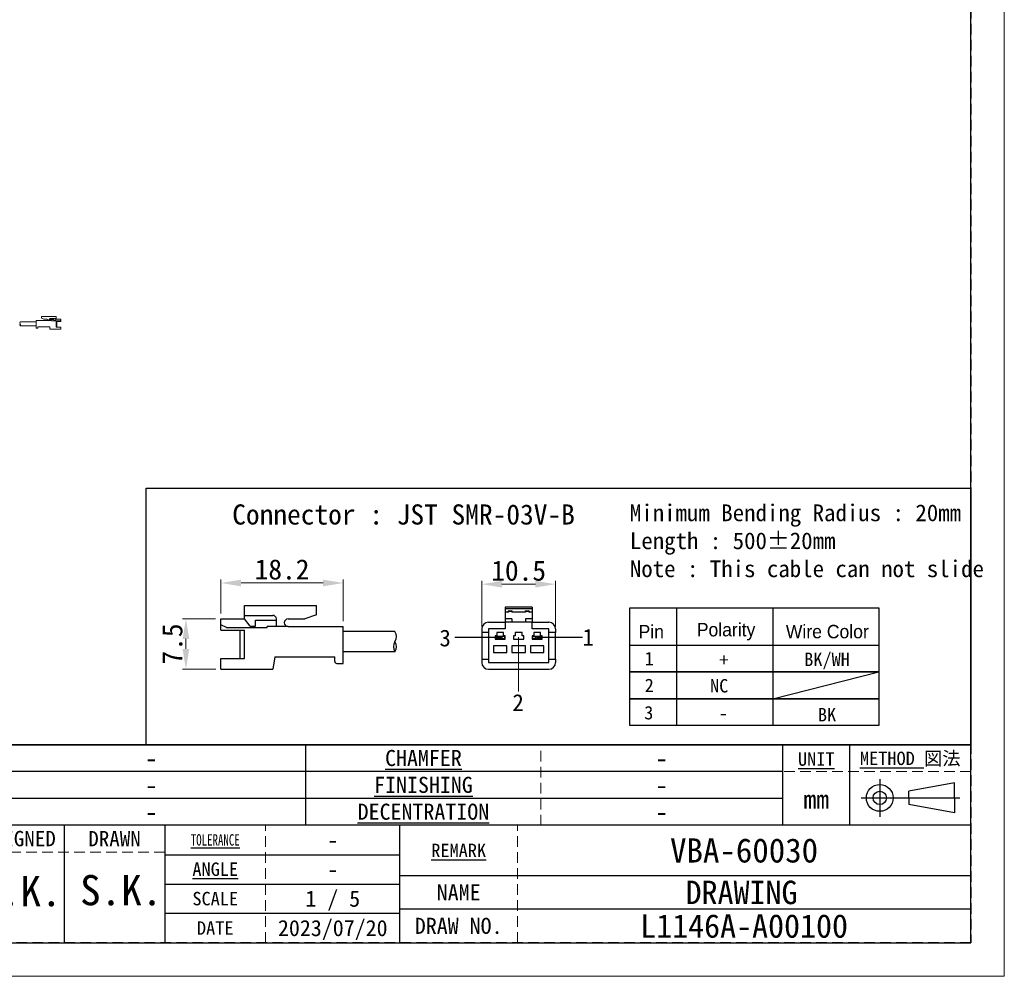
# Model space of a CAD drawing. Header units: millimetres. Extents: x -201 to 202, y 143 to 428.
# Tile 42 of 46: x 55 to 202, y 143 to 285. Entities that reach past the tile are written whole.
import ezdxf
from ezdxf.enums import TextEntityAlignment as Align

# ---------------------------------------------------------------- set-up
doc = ezdxf.new("R2010")
doc.units = ezdxf.units.MM
doc.header["$LTSCALE"] = 0.25
doc.linetypes.add('HIDDEN', pattern=[9.525, 6.35, -3.175])
for name, color, linetype, lineweight in [('CABLE', 7, 'Continuous', 20), ('DIMENSION', 6, 'Continuous', 9), ('TXT1', 5, 'Continuous', 15)]:
    doc.layers.add(name, color=color, linetype=linetype, lineweight=lineweight)
doc.layers.add('CABLE 3P', color=7, linetype='Continuous')
doc.layers.add('FORM', color=7, linetype='Continuous')
doc.layers.add('EMPTY LINE', color=252, linetype='Continuous', lineweight=0, plot=False)
doc.styles.add('(TNK)aSS', font='txt', dxfattribs={"width": 0.75, "oblique": 15, "height": 3.5})
doc.styles.get("Standard").update_dxf_attribs({"font": 'arial.ttf'})
doc.styles.add('takachi1', font='msgothic.ttc', dxfattribs={"height": 2.5})
doc.styles.add('VS Standard', font='msgothic.ttc', dxfattribs={"height": 3})
doc.styles.add('VS Standard(小)', font='txt', dxfattribs={"height": 2.4})
doc.dimstyles.new('TMIZO', dxfattribs={"dimscale": 0, "dimtxt": 3.5, "dimasz": 3, "dimexe": 0.5, "dimexo": 0.8, "dimgap": 0.5, "dimtad": 3, "dimtoh": 1, "dimdec": 1, "dimrnd": 0.005, "dimdsep": 46, "dimtxsty": '(TNK)aSS', "dimcen": 0, "dimclrd": 5, "dimclre": 5, "dimclrt": 5, "dimaunit": 1, "dimadec": 0, "dimazin": 2, "dimtfac": 1, "dimtdec": 1, "dimtmove": 0, "dimatfit": 3, "dimfxl": 1, "dimtzin": 0, "dimlwd": -1, "dimlwe": -1, "dimarcsym": 0})

# ---------------------------------------------------------------- blocks, each defined once
blk = doc.blocks.new('表題欄金物用_ver2.0.0')
at = {"layer": 'FORM', "color": 0}
for p, q in [((-11, 40.5), (-191, 40.5)), ((-110, 28.49), (-110, 40.5)), ((-39, 28.49), (-39, 40.49)), ((-29, 28.49), (-29, 40.49)), ((-11, 28.5), (-11, 40.5)), ((-39, 36.5), (-191, 36.5)), ((-24.54, 35.38), (-24.54, 29.78)), ((-13.42, 34.8), (-20.21, 33.59)), ((-13.42, 32.58), (-13.42, 34.8)), ((-39, 32.5), (-191, 32.5)), ((-27.34, 32.58), (-12.62, 32.58)), ((-20.21, 32.58), (-20.21, 33.59)), ((-20.21, 32.58), (-20.21, 31.57)), ((-13.42, 32.58), (-13.42, 30.35)), ((-13.42, 30.35), (-20.21, 31.57)), ((-11, 28.5), (-191, 28.5)), ((-146, 28.5), (-146, 11)), ((-131, 28.5), (-131, 11)), ((-96, 11), (-96, 28.5)), ((-11, 11), (-11, 28.5)), ((-131, 24.12), (-96, 24.12)), ((-96, 21), (-11, 21)), ((-131, 19.75), (-96, 19.75)), ((-96, 15.38), (-131, 15.38)), ((-11, 16), (-96, 16)), ((-191, 11), (-11, 11))]:
    blk.add_line(p, q, dxfattribs=at)
at = {"layer": 'FORM', "color": 0, "linetype": 'HIDDEN', "lineweight": 9}
for p, q in [((-75, 28.49), (-75, 40.49)), ((-11, 36.5), (-39, 36.5)), ((-116, 11), (-116, 28.5)), ((-78.5, 11), (-78.5, 28.5)), ((-131, 24.5), (-191, 24.5))]:
    blk.add_line(p, q, dxfattribs=at)
at = {"layer": 'FORM', "color": 0}
for radius in [2, 1]:
    blk.add_circle((-24.54, 32.58), radius, dxfattribs=at)
at = {"layer": 'FORM', "color": 0, "attachment_point": 5}
for s, insert, char_height, width, style in [('{\\LCHAMFER}   ', (-92.5, 38.5), 2.4, 35, 'VS Standard(小)'), ('{\\LMETHOD} 図法', (-20, 38.35), 2, 20, 'VS Standard'), ('{\\LUNIT}', (-34, 38.35), 2, 20, 'VS Standard'), ('{\\LFINISHING}', (-92.5, 34.5), 2.4, 35, 'VS Standard(小)'), ('mm', (-34, 32.35), 2.8, 20, 'VS Standard'), ('{\\LDECENTRATION} ', (-92.5, 30.5), 2.4, 35, 'VS Standard(小)'), ('{\\fＭＳ ゴシック|b0|i0|c128|p49;DESIGNED}', (-153.5, 26.5), 2.3, 15, 'VS Standard'), ('{\\fＭＳ ゴシック|b0|i0|c128|p49;DRAWN}', (-138.5, 26.5), 2.3, 15, 'VS Standard'), ('{\\W0.7;\\LTOLERANCE\\l }', (-123.5, 26.31), 1.7, 20, 'VS Standard(小)'), ('{\\LANGLE}', (-123.5, 21.94), 2, 14.9784, 'VS Standard(小)'), ('{\\fＭＳ ゴシック|b0|i0|c128|p49;NAME}', (-87.25, 18.5), 2.4, 15, 'VS Standard(小)'), ('SCALE', (-123.5, 17.56), 2, 15, 'VS Standard(小)'), ('{\\fＭＳ ゴシック|b0|i0|c128|p49;DRAW NO.}', (-87.25, 13.5), 2.4, 15, 'VS Standard(小)'), ('{\\fＭＳ ゴシック|b0|i0|c128|p49;DATE}', (-123.5, 13.19), 2, 15, 'VS Standard(小)')]:
    blk.add_mtext(s, dxfattribs=dict(at, insert=insert, char_height=char_height, width=width, style=style))
at = {"layer": 'FORM', "color": 0, "insert": (-87.25, 24.75), "char_height": 2, "width": 16, "attachment_point": 5, "line_spacing_factor": 0.8, "style": 'VS Standard'}
blk.add_mtext('\\pxsm0.9;{\\LREMARK}   ', dxfattribs=at)
at = {"layer": 'FORM', "color": 0}
for tag, height, style, p in [('材料', 2.8, 'VS Standard', (-133, 38.5)), ('一般面取', 2.8, 'VS Standard', (-57, 38.5)), ('処理', 2.8, 'VS Standard', (-133, 34.5)), ('仕上', 2.8, 'VS Standard', (-57, 34.5)), ('処理接点', 2.8, 'VS Standard', (-133, 30.5)), ('偏芯', 2.8, 'VS Standard', (-57, 30.5)), ('一般公差', 2.4, 'VS Standard(小)', (-106, 26.31)), ('適用（機種名）', 3.6, 'VS Standard', (-44.75, 24.75)), ('角度', 2.4, 'VS Standard(小)', (-106, 21.94)), ('NAME', 3.5, 'VS Standard', (-44.75, 18.5)), ('SCALE', 2.4, 'VS Standard(小)', (-106, 17.56)), ('DRAW_NO.', 3.5, 'VS Standard', (-44.75, 13.5)), ('DATE', 2.4, 'VS Standard(小)', (-106, 13.19))]:
    blk.add_attdef(tag, text='', height=height, dxfattribs=dict(at, style=style)).set_placement(p, align=Align.MIDDLE_CENTER)
at = {"layer": 'FORM', "color": 0, "style": 'VS Standard'}
for tag, p in [('APPROVED', (-182.5, 15.06)), ('CHECKED', (-167.5, 15.18)), ('DESIGNED', (-152.5, 15.09)), ('DRAWN', (-137.5, 15.23))]:
    blk.add_attdef(tag, text='', height=4.5, dxfattribs=at).set_placement(p, align=Align.BOTTOM_CENTER)
blk = doc.blocks.new('*D84')
at = {"layer": 'Defpoints', "color": 0}
for p in [(134.68, 201.16), (123.68, 193.99), (134.68, 193.99)]:
    blk.add_point(p, dxfattribs=at)
at = {"layer": 'DIMENSION', "color": 0}
for p, q in [((123.68, 194.79), (123.68, 201.66)), ((126.68, 201.16), (131.68, 201.16)), ((134.68, 194.79), (134.68, 201.66))]:
    blk.add_line(p, q, dxfattribs=at)
for points in [[(126.68, 201.66), (126.68, 200.66), (123.68, 201.16)], [(131.68, 200.66), (131.68, 201.66), (134.68, 201.16)]]:
    blk.add_solid(points, dxfattribs=at)
at = {"layer": 'DIMENSION', "color": 0, "insert": (129.18, 203.16), "char_height": 3, "attachment_point": 5, "style": 'VS Standard'}
blk.add_mtext('10.5', dxfattribs=at)
blk = doc.blocks.new('*D85')
at = {"layer": 'Defpoints', "color": 0}
for p in [(84.85, 196), (79.63, 188.51), (84.87, 188.51)]:
    blk.add_point(p, dxfattribs=at)
at = {"layer": 'DIMENSION', "color": 0}
for p, q in [((84.05, 196), (79.13, 196)), ((79.63, 193), (79.63, 191.51)), ((84.07, 188.51), (79.13, 188.51))]:
    blk.add_line(p, q, dxfattribs=at)
for points in [[(80.13, 193), (79.13, 193), (79.63, 196)], [(79.13, 191.51), (80.13, 191.51), (79.63, 188.51)]]:
    blk.add_solid(points, dxfattribs=at)
at = {"layer": 'DIMENSION', "color": 0, "insert": (77.63, 192.25), "char_height": 3, "attachment_point": 5, "rotation": 90, "style": 'VS Standard'}
blk.add_mtext('7.5', dxfattribs=at)
blk = doc.blocks.new('*D86')
at = {"layer": 'Defpoints', "color": 0}
for p in [(103.06, 201.34), (84.85, 195.98), (103.06, 194.86)]:
    blk.add_point(p, dxfattribs=at)
at = {"layer": 'DIMENSION', "color": 0}
for p, q in [((84.85, 196.78), (84.85, 201.84)), ((87.85, 201.34), (100.06, 201.34)), ((103.06, 195.66), (103.06, 201.84))]:
    blk.add_line(p, q, dxfattribs=at)
for points in [[(87.85, 201.84), (87.85, 200.84), (84.85, 201.34)], [(100.06, 200.84), (100.06, 201.84), (103.06, 201.34)]]:
    blk.add_solid(points, dxfattribs=at)
at = {"layer": 'DIMENSION', "color": 0, "insert": (93.95, 203.34), "char_height": 3, "attachment_point": 5, "style": 'VS Standard'}
blk.add_mtext('18.2', dxfattribs=at)

msp = doc.modelspace()

# ---------------------------------------------------------------- linework, layer by layer
at = {"layer": 'CABLE'}
for p, q in [((60.2872, 241.0473), (58.1472, 241.0473)), ((58.1472, 240.7683), (58.1472, 241.0473)), ((60.2872, 241.0473), (58.1472, 241.0473)), ((58.1472, 240.7683), (58.1472, 241.0473)), ((58.1472, 240.7683), (58.4929, 240.6473)), ((58.1472, 240.7683), (58.4929, 240.6473)), ((58.9925, 240.6473), (58.4929, 240.6473)), ((58.9925, 240.6473), (58.4929, 240.6473)), ((59.3426, 240.4217), (59.3426, 240.6525)), ((59.3426, 240.4217), (59.3426, 240.6525)), ((59.9676, 240.6112), (59.3426, 240.6112)), ((59.9676, 240.6112), (59.3426, 240.6112)), ((60.2872, 240.7532), (59.4406, 240.7532)), ((60.2872, 240.7532), (59.4406, 240.7532)), ((59.9676, 240.4368), (59.9676, 240.6112)), ((59.9676, 240.4368), (59.9676, 240.6112)), ((60.1205, 240.4368), (60.2872, 240.6473)), ((60.1205, 240.4368), (60.2872, 240.6473)), ((60.2872, 240.6473), (60.2872, 241.0473)), ((60.2872, 240.6473), (60.2872, 241.0473)), ((60.9918, 240.6473), (60.2872, 240.6473)), ((60.9918, 240.6473), (60.2872, 240.6473)), ((60.8241, 240.3919), (60.9918, 240.4702)), ((60.8241, 240.3919), (60.9918, 240.4702)), ((60.9918, 240.3099), (60.9918, 240.6473)), ((60.9918, 240.3099), (60.9918, 240.6473)), ((54.9476, 240.2213), (57.3518, 240.2213)), ((54.9476, 239.6213), (57.3518, 239.6213)), ((57.3518, 239.3217), (57.3518, 240.4217)), ((58.9925, 240.4217), (57.3518, 240.4217)), ((57.3518, 239.3217), (57.3518, 240.4217)), ((58.9925, 240.4217), (57.3518, 240.4217)), ((57.5428, 239.3217), (57.3518, 239.3217)), ((57.5428, 239.3217), (57.3518, 239.3217)), ((59.3918, 239.5217), (57.6028, 239.5217)), ((57.6028, 239.3817), (57.6028, 239.5217)), ((59.3918, 239.5217), (57.6028, 239.5217)), ((57.6028, 239.3817), (57.6028, 239.5217)), ((58.9925, 240.4217), (59.6198, 240.4217)), ((58.9925, 240.4217), (59.6198, 240.4217)), ((59.3918, 239.2073), (59.3918, 239.5217)), ((59.3918, 239.2073), (59.3918, 239.5217)), ((60.9918, 239.1473), (59.4518, 239.1473)), ((60.9918, 239.1473), (59.4518, 239.1473)), ((59.6198, 240.3919), (59.6198, 240.4217)), ((59.6198, 240.3919), (59.6198, 240.4217)), ((60.8241, 240.3919), (59.6198, 240.3919)), ((60.8241, 240.3919), (59.6198, 240.3919)), ((60.1205, 240.4368), (59.9676, 240.4368)), ((60.1205, 240.4368), (59.9676, 240.4368)), ((60.2872, 239.4715), (60.2872, 240.3099)), ((60.9918, 240.3099), (60.2872, 240.3099)), ((60.2872, 239.4715), (60.2872, 240.3099)), ((60.9918, 240.3099), (60.2872, 240.3099)), ((60.9918, 239.4715), (60.2872, 239.4715)), ((60.9918, 239.4715), (60.2872, 239.4715)), ((60.4177, 239.4715), (60.4177, 240.3099)), ((60.4177, 239.4715), (60.4177, 240.3099)), ((60.9918, 239.1473), (60.9918, 239.4715)), ((60.9918, 239.1473), (60.9918, 239.4715))]:
    msp.add_line(p, q, dxfattribs=at)
for centre, radius, start, end in [((58.9925, 240.5345), 0.1128, 270, 90), ((58.9925, 240.5345), 0.1128, 270, 90), ((59.4433, 240.6525), 0.1007, 88.464768, 180), ((59.4433, 240.6525), 0.1007, 88.464768, 180), ((55.2201, 239.7739), 0.3123, 150.752111, 209.247889), ((55.2008, 240.0739), 0.293, 149.796415, 210.203585), ((54.675, 239.7739), 0.3123, 330.752111, 29.247889), ((57.5428, 239.3817), 0.06, 270, 0), ((57.5428, 239.3817), 0.06, 270, 0), ((59.4518, 239.2073), 0.06, 180, 270), ((59.4518, 239.2073), 0.06, 180, 270)]:
    msp.add_arc(centre, radius, start, end, dxfattribs=at)
at = {"layer": 'CABLE 3P'}
for p, q in [((88.3742, 197.9786), (99.0742, 197.9786)), ((88.3742, 195.9786), (88.3742, 197.9786)), ((88.3742, 197.9786), (99.0742, 197.9786)), ((88.3742, 195.9786), (88.3742, 197.9786)), ((99.0742, 196.5832), (99.0742, 197.9786)), ((88.3742, 196.5079), (92.6074, 196.5079)), ((88.3742, 196.5079), (92.6074, 196.5079)), ((99.0742, 196.5832), (97.3459, 195.9786)), ((99.0742, 196.5832), (97.3459, 195.9786)), ((131.1842, 197.7381), (127.1842, 197.7381)), ((127.1842, 197.7381), (127.1842, 197.5089)), ((131.1842, 197.5089), (127.1842, 197.5089)), ((127.1842, 197.5089), (127.1842, 196.9881)), ((127.6842, 196.9881), (127.1842, 196.9881)), ((127.1842, 196.9881), (127.1842, 195.9881)), ((127.5842, 196.9881), (127.5842, 196.9972)), ((127.7842, 197.1881), (127.6842, 197.0881)), ((127.6842, 197.0881), (127.6842, 196.9881)), ((128.1842, 197.0881), (127.6842, 197.0881)), ((127.7842, 197.1972), (127.7842, 197.1881)), ((127.7842, 197.1972), (128.0842, 197.1972)), ((127.7842, 197.1881), (128.0842, 197.1881)), ((128.0842, 197.1972), (128.0842, 197.1881)), ((128.0842, 197.1881), (128.1842, 197.0881)), ((128.1842, 197.0881), (128.1842, 196.9881)), ((130.1842, 196.9881), (128.1842, 196.9881)), ((128.2842, 196.9972), (128.2842, 196.9881)), ((130.0842, 196.9881), (130.0842, 196.9972)), ((130.2842, 197.1881), (130.1842, 197.0881)), ((130.1842, 197.0881), (130.1842, 196.9881)), ((130.6842, 197.0881), (130.1842, 197.0881)), ((130.2842, 197.1972), (130.2842, 197.1881)), ((130.2842, 197.1972), (130.5842, 197.1972)), ((130.2842, 197.1881), (130.5842, 197.1881)), ((130.5842, 197.1972), (130.5842, 197.1881)), ((130.5842, 197.1881), (130.6842, 197.0881)), ((130.6842, 197.0881), (130.6842, 196.9881)), ((131.1842, 196.9881), (130.6842, 196.9881)), ((130.7842, 196.9972), (130.7842, 196.9881)), ((131.1842, 197.7381), (131.1842, 197.5089)), ((131.1842, 197.5089), (131.1842, 196.9881)), ((131.1842, 196.9881), (131.1842, 195.9881)), ((84.851, 194.2916), (84.851, 195.9786)), ((84.851, 195.9786), (88.3742, 195.9786)), ((84.851, 194.2916), (84.851, 195.9786)), ((84.851, 195.9786), (88.3742, 195.9786)), ((85.6899, 194.7015), (84.851, 195.0927)), ((85.6899, 194.7015), (84.851, 195.0927)), ((89.2077, 194.9259), (88.3742, 195.9786)), ((89.2077, 194.9259), (88.3742, 195.9786)), ((89.9722, 194.9259), (89.9722, 195.7978)), ((89.9722, 195.7978), (93.0974, 195.7978)), ((89.9722, 194.9259), (89.9722, 195.7978)), ((89.9722, 195.7978), (93.0974, 195.7978)), ((93.0974, 194.8505), (93.0974, 196.0045)), ((93.0974, 194.8505), (93.0974, 196.0045)), ((94.8476, 195.9786), (97.3459, 195.9786)), ((94.8476, 195.9786), (97.3459, 195.9786)), ((124.6842, 195.4881), (127.1842, 195.4881)), ((128.1842, 195.9881), (127.1842, 195.9881)), ((127.1842, 195.9881), (127.1842, 195.4881)), ((127.1842, 195.4881), (127.1842, 194.4881)), ((128.1842, 195.4881), (127.1842, 195.4881)), ((128.1842, 195.9881), (128.1842, 195.4881)), ((130.1842, 195.4881), (128.1842, 195.4881)), ((131.1842, 195.9881), (130.1842, 195.9881)), ((130.1842, 195.9881), (130.1842, 195.4881)), ((131.1842, 195.4881), (130.1842, 195.4881)), ((131.1842, 195.9881), (131.1842, 195.4881)), ((131.1842, 194.4881), (131.1842, 195.4881)), ((131.1842, 195.4881), (133.6842, 195.4881)), ((84.851, 194.2916), (88.3742, 194.2916)), ((84.851, 194.2916), (88.3742, 194.2916)), ((85.6899, 194.7015), (91.711, 194.7015)), ((85.6899, 194.7015), (91.711, 194.7015)), ((87.7218, 190.0996), (87.7218, 194.2916)), ((87.7218, 190.0996), (87.7218, 194.2916)), ((88.3742, 190.0996), (88.3742, 194.2916)), ((88.3742, 190.0996), (88.3742, 194.2916)), ((89.2077, 194.9259), (89.9722, 194.9259)), ((89.2077, 194.9259), (89.9722, 194.9259)), ((94.8476, 194.8505), (91.711, 194.8505)), ((91.711, 194.7015), (91.711, 194.8505)), ((94.8476, 194.8505), (91.711, 194.8505)), ((91.711, 194.7015), (91.711, 194.8505)), ((94.8476, 194.8505), (103.051, 194.8505)), ((94.8476, 194.8505), (103.051, 194.8505)), ((103.051, 189.3505), (103.051, 194.8505)), ((103.051, 189.3505), (103.051, 194.8505)), ((110.7651, 194.1005), (103.051, 194.1005)), ((123.6842, 194.4881), (123.6842, 193.9881)), ((124.6842, 193.9881), (123.6842, 193.9881)), ((123.6842, 193.9881), (123.6842, 189.9881)), ((124.6842, 194.4881), (124.6842, 193.9881)), ((127.1842, 194.4881), (124.6842, 194.4881)), ((124.6842, 193.9881), (124.6842, 189.9881)), ((126.9342, 193.9881), (125.9342, 193.9881)), ((125.9342, 193.9881), (125.9342, 193.4881)), ((126.9342, 193.4881), (126.9342, 193.9881)), ((128.6842, 193.9881), (128.6842, 193.4881)), ((129.6842, 193.9881), (128.6842, 193.9881)), ((129.6842, 193.4881), (129.6842, 193.9881)), ((133.6842, 194.4881), (131.1842, 194.4881)), ((132.4342, 193.9881), (131.4342, 193.9881)), ((131.4342, 193.9881), (131.4342, 193.4881)), ((132.4342, 193.4881), (132.4342, 193.9881)), ((133.6842, 193.9881), (133.6842, 194.4881)), ((134.6842, 193.9881), (133.6842, 193.9881)), ((133.6842, 189.9881), (133.6842, 193.9881)), ((134.6842, 194.4881), (134.6842, 193.9881)), ((134.6842, 189.9881), (134.6842, 193.9881)), ((126.3144, 193.2381), (119.6761, 193.2381)), ((125.9342, 193.4881), (125.6842, 193.4881)), ((125.6842, 193.4881), (125.6842, 192.9881)), ((125.6842, 192.9881), (127.1842, 192.9881)), ((125.8092, 193.0381), (125.8092, 193.4381)), ((125.8092, 193.4381), (126.2842, 193.4381)), ((126.2842, 193.0381), (125.8092, 193.0381)), ((126.2842, 193.4381), (126.1842, 193.3381)), ((126.3842, 193.3381), (126.1842, 193.3381)), ((126.1842, 193.1381), (126.1842, 193.3381)), ((126.1842, 193.1381), (126.3842, 193.1381)), ((126.1842, 193.1381), (126.2842, 193.0381)), ((126.2842, 193.4381), (126.4342, 193.4381)), ((126.4342, 193.0381), (126.2842, 193.0381)), ((126.4342, 193.4144), (126.3842, 193.3381)), ((126.3842, 193.3381), (126.3842, 193.1381)), ((126.3842, 193.1381), (126.4342, 193.0618)), ((126.4342, 193.4381), (126.4342, 193.4144)), ((126.4342, 193.4381), (126.5842, 193.4381)), ((126.4842, 193.3381), (126.4342, 193.4144)), ((126.4342, 193.0618), (126.4842, 193.1381)), ((126.4342, 193.0618), (126.4342, 193.0381)), ((126.5842, 193.0381), (126.4342, 193.0381)), ((126.4842, 193.1381), (126.4842, 193.3381)), ((126.6842, 193.3381), (126.4842, 193.3381)), ((126.4842, 193.1381), (126.6842, 193.1381)), ((126.6842, 193.3381), (126.5842, 193.4381)), ((126.5842, 193.4381), (127.0592, 193.4381)), ((126.5842, 193.0381), (126.6842, 193.1381)), ((127.0592, 193.0381), (126.5842, 193.0381)), ((126.6842, 193.3381), (126.6842, 193.1381)), ((127.1842, 193.4881), (126.9342, 193.4881)), ((127.0592, 193.4381), (127.0592, 193.0381)), ((127.1842, 192.9881), (127.1842, 193.4881)), ((128.4342, 193.4881), (128.4342, 192.9881)), ((128.6842, 193.4881), (128.4342, 193.4881)), ((128.4342, 192.9881), (129.9342, 192.9881)), ((129.9342, 193.4881), (129.6842, 193.4881)), ((129.9342, 192.9881), (129.9342, 193.4881)), ((131.4342, 193.4881), (131.1842, 193.4881)), ((131.1842, 193.4881), (131.1842, 192.9881)), ((131.1842, 192.9881), (132.6842, 192.9881)), ((131.3092, 193.0381), (131.3092, 193.4381)), ((131.3092, 193.4381), (131.7842, 193.4381)), ((131.7842, 193.0381), (131.3092, 193.0381)), ((131.7842, 193.4381), (131.6842, 193.3381)), ((131.8842, 193.3381), (131.6842, 193.3381)), ((131.6842, 193.1381), (131.6842, 193.3381)), ((131.6842, 193.1381), (131.8842, 193.1381)), ((131.6842, 193.1381), (131.7842, 193.0381)), ((131.7842, 193.4381), (131.9342, 193.4381)), ((131.9342, 193.0381), (131.7842, 193.0381)), ((131.9342, 193.4144), (131.8842, 193.3381)), ((131.8842, 193.3381), (131.8842, 193.1381)), ((131.8842, 193.1381), (131.9342, 193.0618)), ((131.9342, 193.4381), (131.9342, 193.4144)), ((131.9342, 193.4381), (132.0842, 193.4381)), ((131.9842, 193.3381), (131.9342, 193.4144)), ((131.9342, 193.0618), (131.9842, 193.1381)), ((131.9342, 193.0618), (131.9342, 193.0381)), ((132.0842, 193.0381), (131.9342, 193.0381)), ((131.9842, 193.1381), (131.9842, 193.3381)), ((132.1842, 193.3381), (131.9842, 193.3381)), ((131.9842, 193.1381), (132.1842, 193.1381)), ((138.6881, 193.2381), (132.0498, 193.2381)), ((132.1842, 193.3381), (132.0842, 193.4381)), ((132.0842, 193.4381), (132.5592, 193.4381)), ((132.0842, 193.0381), (132.1842, 193.1381)), ((132.5592, 193.0381), (132.0842, 193.0381)), ((132.1842, 193.3381), (132.1842, 193.1381)), ((132.6842, 193.4881), (132.4342, 193.4881)), ((132.5592, 193.4381), (132.5592, 193.0381)), ((132.6842, 192.9881), (132.6842, 193.4881)), ((110.7651, 191.1005), (103.051, 191.1005)), ((127.4342, 191.9881), (125.4342, 191.9881)), ((125.4342, 191.9881), (125.4342, 190.9881)), ((125.4342, 190.9881), (127.4342, 190.9881)), ((127.4342, 190.9881), (127.4342, 191.9881)), ((130.1842, 191.9881), (128.1842, 191.9881)), ((128.1842, 191.9881), (128.1842, 190.9881)), ((128.1842, 190.9881), (130.1842, 190.9881)), ((130.1842, 190.9881), (130.1842, 191.9881)), ((130.9342, 191.9881), (130.9342, 190.9881)), ((132.9342, 191.9881), (130.9342, 191.9881)), ((130.9342, 190.9881), (132.9342, 190.9881)), ((132.9342, 190.9881), (132.9342, 191.9881)), ((84.851, 188.4786), (84.851, 190.0996)), ((84.851, 190.0996), (88.3742, 190.0996)), ((84.851, 188.4786), (84.851, 190.0996)), ((84.851, 190.0996), (88.3742, 190.0996)), ((92.851, 190.3505), (92.551, 188.4786)), ((92.851, 190.3505), (101.7959, 190.3505)), ((92.851, 190.3505), (101.7959, 190.3505)), ((101.7959, 189.6505), (101.7959, 190.3505)), ((101.7959, 189.6505), (101.7959, 190.3505)), ((102.0959, 189.3505), (103.051, 189.3505)), ((102.0959, 189.3505), (103.051, 189.3505)), ((123.6842, 189.9881), (124.6842, 189.9881)), ((123.6842, 189.9881), (123.6842, 189.4881)), ((124.6842, 189.9881), (124.6842, 189.4881)), ((124.6842, 189.4881), (133.6842, 189.4881)), ((133.6842, 189.9881), (134.6842, 189.9881)), ((133.6842, 189.4881), (133.6842, 189.9881)), ((134.6842, 189.9881), (134.6842, 189.4881)), ((84.851, 188.4786), (92.551, 188.4786)), ((84.851, 188.4786), (92.551, 188.4786)), ((124.6842, 188.4881), (133.6842, 188.4881))]:
    msp.add_line(p, q, dxfattribs=at)
for centre, radius, start, end in [((92.5939, 196.0045), 0.5035, 0, 91.535232), ((92.5939, 196.0045), 0.5035, 0, 91.535232), ((127.7842, 196.9972), 0.2, 90, 180), ((127.5886, 197.0928), 0.0958, 267.402573, 357.142919), ((128.0842, 196.9972), 0.2, 0, 90), ((128.2799, 197.0928), 0.0958, 182.857163, 272.597478), ((130.2842, 196.9972), 0.2, 90, 180), ((130.0886, 197.0928), 0.0958, 267.402651, 357.142841), ((130.5842, 196.9972), 0.2, 0, 90), ((130.7799, 197.0928), 0.0958, 182.857274, 272.597233), ((94.8476, 195.4146), 0.5641, 90, 270), ((94.8476, 195.4146), 0.5641, 90, 270), ((124.6842, 194.4881), 1, 90, 180), ((133.6842, 194.4881), 1, 0, 90), ((109.5651, 193.3505), 1.4151, 327.994617, 32.005383), ((111.9651, 191.8505), 1.4151, 147.994617, 212.005383), ((109.5651, 191.8505), 1.4151, 327.994617, 32.005383), ((102.0959, 189.6505), 0.3, 180, 270), ((102.0959, 189.6505), 0.3, 180, 270), ((124.6842, 189.4881), 1, 180, 270), ((133.6842, 189.4881), 1, 270, 0)]:
    msp.add_arc(centre, radius, start, end, dxfattribs=at)
at = {"layer": 'DIMENSION'}
msp.add_line((129.1569, 193.2711), (129.1569, 185.1552), dxfattribs=at)
at = {"layer": 'EMPTY LINE'}
for p, q in [((201.5, 142.75), (201.5, 427.75)), ((-201.5, 142.75), (201.5, 142.75))]:
    msp.add_line(p, q, dxfattribs=at)
at = {"layer": 'FORM'}
for p, q in [((145.7445, 197.6145), (182.8359, 197.6145)), ((145.7445, 192.0883), (145.7445, 197.6145)), ((152.6812, 197.6145), (152.6812, 180.0883)), ((167.0331, 197.6145), (167.0331, 180.0883)), ((182.8359, 197.6145), (182.8359, 180.0883)), ((167.0331, 184.0883), (182.8359, 188.0883))]:
    msp.add_line(p, q, dxfattribs=at)
at = {"layer": 'FORM', "linetype": 'HIDDEN'}
msp.add_lwpolyline([(-196.5, 422.75), (196.5, 422.75), (196.5, 147.75), (-196.5, 147.75)], close=True, dxfattribs=at)
at = {"layer": 'FORM'}
for points in [[(-196.5, 422.75), (-196.5, 147.75), (-78.5, 147.75), (-78.5, 159.75), (16.5, 159.75), (16.5, 177.25), (196.5, 177.25), (196.5, 422.75), (-196.5, 422.75)], [(73.6918, 215.458), (196.5, 215.458), (196.5, 177.25), (73.6918, 177.25)]]:
    msp.add_lwpolyline(points, close=True, dxfattribs=at)
for points in [[(182.8359, 188.0883), (145.7445, 188.0883), (145.7445, 192.0883), (182.8359, 192.0883)], [(182.8359, 184.0883), (145.7445, 184.0883), (145.7445, 188.0883), (182.8359, 188.0883)], [(182.8359, 180.0883), (145.7445, 180.0883), (145.7445, 184.0883), (182.8359, 184.0883)]]:
    msp.add_lwpolyline(points, dxfattribs=at)

# ---------------------------------------------------------------- block references
ref = msp.add_blockref('表題欄金物用_ver2.0.0', (207.5, 136.75), dxfattribs=at)
ref.add_attrib('材料', '-', dxfattribs={"layer": 'EMPTY LINE', "color": 0, "height": 2.8, "style": 'VS Standard'}).set_placement((74.5, 175.25), align=Align.MIDDLE_CENTER)
ref.add_attrib('処理', '-', dxfattribs={"color": 0, "height": 2.8, "style": 'VS Standard'}).set_placement((74.5, 171.25), align=Align.MIDDLE_CENTER)
ref.add_attrib('処理接点', '-', dxfattribs={"color": 0, "height": 2.8, "style": 'VS Standard'}).set_placement((74.5, 167.25), align=Align.MIDDLE_CENTER)
ref.add_attrib('一般面取', '-', dxfattribs={"color": 0, "height": 2.8, "style": 'VS Standard'}).set_placement((150.5, 175.2468), align=Align.MIDDLE_CENTER)
ref.add_attrib('仕上', '-', dxfattribs={"color": 0, "height": 2.8, "style": 'VS Standard'}).set_placement((150.5, 171.2468), align=Align.MIDDLE_CENTER)
ref.add_attrib('偏芯', '-', dxfattribs={"color": 0, "height": 2.8, "style": 'VS Standard'}).set_placement((150.5, 167.2468), align=Align.MIDDLE_CENTER)
ref.add_attrib('一般公差', '-', dxfattribs={"color": 0, "height": 2.4, "style": 'VS Standard(小)'}).set_placement((101.5, 163.0625), align=Align.MIDDLE_CENTER)
ref.add_attrib('角度', '-', dxfattribs={"color": 0, "height": 2.4, "style": 'VS Standard(小)'}).set_placement((101.5, 158.6875), align=Align.MIDDLE_CENTER)
ref.add_attrib('SCALE', '1 / 5', dxfattribs={"color": 0, "height": 2.4, "style": 'VS Standard(小)'}).set_placement((101.5, 154.3125), align=Align.MIDDLE_CENTER)
ref.add_attrib('DATE', '2023/07/20', dxfattribs={"color": 0, "height": 2.4, "style": 'VS Standard(小)'}).set_placement((101.5, 149.9375), align=Align.MIDDLE_CENTER)
ref.add_attrib('適用（機種名）', 'VBA-60030', dxfattribs={"color": 0, "height": 3.6, "style": 'VS Standard'}).set_placement((162.75, 161.5), align=Align.MIDDLE_CENTER)
ref.add_attrib('NAME', 'DRAWING ', dxfattribs={"color": 0, "height": 3.5, "style": 'VS Standard'}).set_placement((163.5595, 155.25), align=Align.MIDDLE_CENTER)
ref.add_attrib('DRAW_NO.', 'L1146A-A00100', dxfattribs={"color": 0, "height": 3.5, "style": 'VS Standard'}).set_placement((162.75, 150.25), align=Align.MIDDLE_CENTER)
ref.add_attrib('DESIGNED', 'S.K.', dxfattribs={"color": 0, "height": 4.5, "style": 'VS Standard'}).set_placement((55, 151.8412), align=Align.BOTTOM_CENTER)
ref.add_attrib('DRAWN', 'S.K.', dxfattribs={"color": 0, "height": 4.5, "style": 'VS Standard'}).set_placement((69.9999, 151.985), align=Align.BOTTOM_CENTER)

# ---------------------------------------------------------------- texts
at = {"layer": 'DIMENSION', "style": 'takachi1'}
for s, p in [('3', (117.3825, 191.8971)), ('1', (138.6881, 191.9999)), ('2', (128.2512, 182.2775))]:
    msp.add_text(s, height=2.5, dxfattribs=at).set_placement(p)
at = {"layer": 'TXT1', "style": 'takachi1'}
msp.add_text('NC', height=2, dxfattribs=at).set_placement((157.6796, 185.029))
at = {"layer": 'TXT1', "attachment_point": 1, "style": 'VS Standard'}
for s, insert, char_height, width in [('Connector : JST SMR-03V-B', (86.5299, 213.0457), 3, 49.429299), ('Minimum Bending Radius : 20mm\\PLength : 500%%p20mm\\PNote : This cable can not slide', (145.7445, 213.0457), 2.5, 61.656869)]:
    msp.add_mtext(s, dxfattribs=dict(at, insert=insert, char_height=char_height, width=width))
at = {"layer": 'TXT1', "char_height": 2, "attachment_point": 5}
for s, insert, width in [('\\fMS PGothic|b0|i0|c128|p50;Pin', (148.9244, 194.0883), 8), ('\\fMS PGothic|b0|i0|c128|p50;Polarity', (160.0663, 194.0883), 28), ('\\fMS PGothic|b0|i0|c128|p50;Wire Color', (175.1448, 194.0883), 32), ('\\fＭＳ ゴシック|b0|i0;1', (148.6275, 190.0883), 8), ('\\fMS Gothic|b0|i0|c128|p49;BK/WH', (175.1019, 189.7205), 32), ('\\fMS Gothic|b0|i0|c128|p49;+', (159.7466, 189.8914), 28), ('\\fＭＳ ゴシック|b0|i0;2', (148.6275, 186.0883), 8), ('\\fＭＳ ゴシック|b0|i0;3\\P', (148.5559, 182.0035), 8), ('\\fMS Gothic|b0|i0|c128|p49;BK', (175.1019, 181.7205), 32), ('\\fMS Gothic|b0|i0|c128|p49;-', (159.6584, 181.9428), 28)]:
    msp.add_mtext(s, dxfattribs=dict(at, insert=insert, width=width))

# ---------------------------------------------------------------- dimensions: what is measured, and where the dimension line sits
at = {"layer": 'DIMENSION'}
dim = msp.add_linear_dim(base=(103.0551, 201.3366), p1=(84.8527, 195.9814), p2=(103.0551, 194.8557), dimstyle='TMIZO', override={"dimscale": 1, "dimtoh": 0, "dimtxsty": 'VS Standard', "dimclrd": 0, "dimclre": 0, "dimclrt": 0}, dxfattribs=at)
dim.commit()
dim.dimension.update_dxf_attribs({"geometry": '*D86', "text_midpoint": (93.9539, 203.3372)})
dim = msp.add_linear_dim(base=(134.684, 201.1618), p1=(123.6779, 193.9903), p2=(134.684, 193.9913), text='10.5', dimstyle='TMIZO', override={"dimscale": 1, "dimtoh": 0, "dimtxsty": 'VS Standard', "dimclrd": 0, "dimclre": 0, "dimclrt": 0}, dxfattribs=at)
dim.commit()
dim.dimension.update_dxf_attribs({"geometry": '*D84', "text_midpoint": (129.1809, 203.1623)})
dim = msp.add_linear_dim(base=(79.6295, 188.5082), p1=(84.8484, 196.0009), p2=(84.8721, 188.5082), angle=90, dimstyle='TMIZO', override={"dimscale": 1, "dimtoh": 0, "dimtxsty": 'VS Standard', "dimclrd": 0, "dimclre": 0, "dimclrt": 0}, dxfattribs=at)
dim.commit()
dim.dimension.update_dxf_attribs({"geometry": '*D85', "text_midpoint": (77.6289, 192.2546)})

doc.saveas('drawing.dxf')
